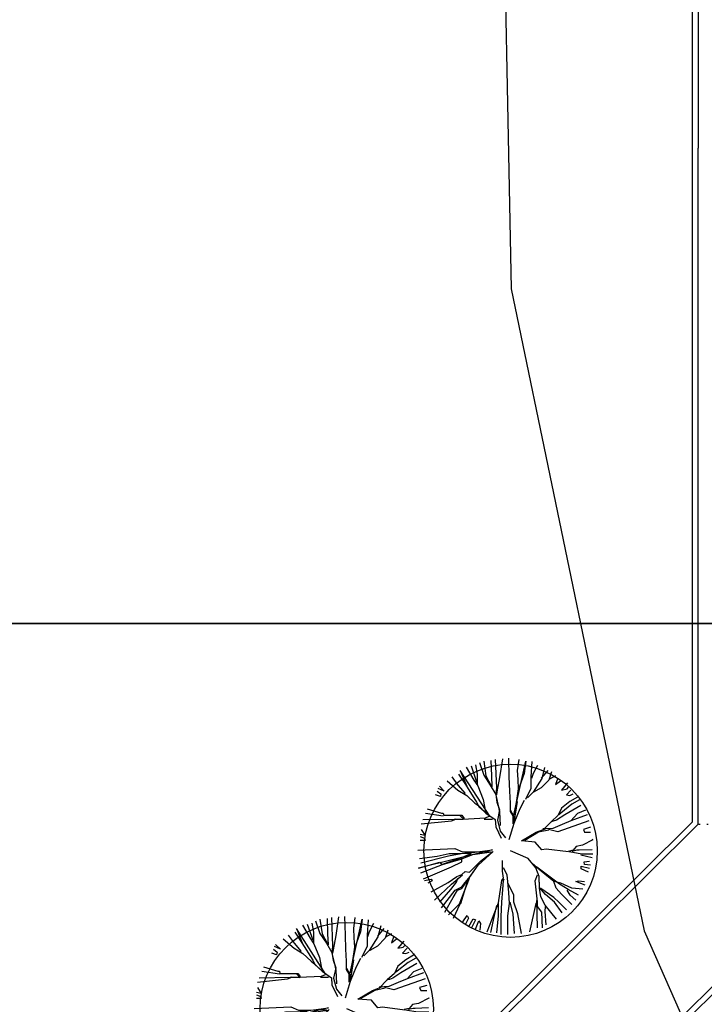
# Model space of a CAD drawing. Extents: x 4743276 to 9726129, y -4307434 to -1665362.
# Tile 83 of 121: x 4841362 to 4847372, y -1809586 to -1800934. Entities that reach past the tile are written whole.
import ezdxf

# ---------------------------------------------------------------- set-up
doc = ezdxf.new("R2010")
doc.units = 0
doc.header["$MEASUREMENT"] = 0
doc.linetypes.add('ACAD_ISO07W100', pattern=[3.5, 0.5, -3])
doc.layers.get('0').update_dxf_attribs({"linetype": 'CONTINUOUS'})
doc.layers.get('Defpoints').update_dxf_attribs({"color": 61, "linetype": 'CONTINUOUS'})
for name, color, linetype in [('-_48_-', 76, 'CONTINUOUS'), ('siete', 6, 'CONTINUOUS'), ('TENKÁ', 7, 'CONTINUOUS'), ('Výšky', 64, 'CONTINUOUS'), ('ZARIADOVACIE', 144, 'CONTINUOUS')]:
    doc.layers.add(name, color=color, linetype=linetype)
doc.styles.add('Style-Arial', font='arial.ttf')
doc.dimstyles.new('STANDARD 200', dxfattribs={"dimtxt": 600, "dimasz": 700, "dimexe": 10, "dimexo": 200, "dimgap": 100, "dimtad": 1, "dimdsep": 46, "dimlunit": 6, "dimtxsty": 'Style-Arial', "dimblk": 'ARCHTICK', "dimblk1": 'OBLIQUE', "dimblk2": 'ARCHTICK', "dimcen": 2.5, "dimse1": 1, "dimse2": 1, "dimadec": 0, "dimazin": 0, "dimtfac": 1, "dimtmove": 1, "dimatfit": 3, "dimldrblk": 'OBLIQUE', "dimfxl": 1, "dimtolj": 1, "dimtzin": 0, "dimarcsym": 0})

# ---------------------------------------------------------------- blocks, each defined once
blk = doc.blocks.new('St6a')
at = {"linetype": 'Continuous'}
for p, q in [((28, 1947), (40, 1538)), ((-898, 1755), (-729, 1466)), ((-790, 1778), (-669, 1430)), ((-693, 1802), (-657, 1598)), ((-609, 1851), (-513, 1574)), ((-513, 1887), (-465, 1562)), ((-357, 1899), (-345, 1562)), ((-260, 1923), (-236, 1297)), ((-104, 1935), (-164, 1526)), ((148, 708), (413, 1887)), ((257, 1923), (221, 1682)), ((413, 1887), (377, 1610)), ((545, 1875), (521, 1538)), ((666, 1790), (569, 1610)), ((822, 1742), (762, 1502)), ((-1211, 1538), (-1078, 1358)), ((-1066, 1598), (-910, 1370)), ((-381, 672), (-1030, 1682)), ((-1030, 1682), (-886, 1333)), ((-657, 1598), (-657, 1370)), ((-513, 1574), (-369, 1358)), ((-465, 1562), (-357, 1358)), ((-345, 1562), (-333, 1321)), ((-164, 1526), (-224, 1213)), ((40, 1538), (52, 1225)), ((221, 1682), (233, 1478)), ((377, 1610), (245, 1249)), ((521, 1538), (521, 1285)), ((569, 1610), (533, 1502)), ((894, 1682), (750, 1514)), ((978, 1646), (918, 1466)), ((1062, 1562), (930, 1490)), ((-1487, 1333), (-1379, 1225)), ((-1319, 1454), (-1078, 1249)), ((-1078, 1358), (-922, 1177)), ((-910, 1370), (-669, 985)), ((-729, 1466), (-645, 1345)), ((-645, 1345), (-525, 1045)), ((-369, 1358), (-248, 1153)), ((233, 1478), (245, 1273)), ((762, 1502), (569, 1201)), ((918, 1466), (750, 1297)), ((1110, 1514), (1062, 1370)), ((1062, 1370), (1171, 1454)), ((1327, 1406), (1195, 1249)), ((1315, 1273), (1351, 1309)), ((-1463, 1105), (-1571, 1141)), ((-1535, 1225), (-1451, 1165)), ((-1379, 1225), (-1511, 1285)), ((-1451, 1165), (-1463, 1105)), ((-1078, 1249), (-886, 1129)), ((-886, 1129), (-705, 961)), ((-236, 1297), (-248, 1141)), ((-248, 1153), (-224, 985)), ((-248, 1141), (-200, 937)), ((-224, 1213), (-236, 1141)), ((52, 1225), (64, 961)), ((245, 1273), (209, 1021)), ((521, 1285), (401, 1045)), ((569, 1201), (449, 1081)), ((750, 1297), (581, 1201)), ((1195, 1249), (1315, 1273)), ((1399, 1249), (1303, 1141)), ((1303, 1141), (1375, 1129)), ((1375, 1129), (1447, 1165)), ((1543, 1093), (1375, 997)), ((-705, 961), (-621, 901)), ((-669, 985), (-621, 889)), ((-621, 901), (-465, 744)), ((-621, 889), (-381, 672)), ((-525, 1045), (-465, 732)), ((-224, 985), (-164, 816)), ((-200, 937), (-164, 768)), ((64, 961), (64, 780)), ((209, 1021), (148, 708)), ((221, 997), (148, 540)), ((377, 1021), (281, 840)), ((1423, 937), (1183, 744)), ((1375, 997), (1195, 852)), ((1616, 913), (1267, 708)), ((1592, 1033), (1423, 937)), ((-1788, 744), (-1403, 684)), ((-1752, 840), (-1439, 744)), ((-1439, 744), (-1403, 744)), ((-1403, 744), (-1391, 696)), ((-1391, 696), (-994, 696)), ((-946, 600), (-1030, 684)), ((-994, 696), (-946, 624)), ((-477, 636), (-393, 672)), ((-465, 744), (-260, 600)), ((-164, 816), (-212, 588)), ((-164, 768), (-152, 468)), ((64, 780), (124, 684)), ((148, 672), (76, 804)), ((124, 684), (124, 504)), ((281, 840), (148, 516)), ((148, 540), (148, 672)), ((1123, 696), (966, 552)), ((1267, 708), (1086, 588)), ((1195, 852), (1123, 696)), ((1183, 744), (1135, 708)), ((1543, 732), (1399, 576)), ((1760, 708), (1399, 576)), ((1724, 804), (1543, 732)), ((-1884, 504), (-1223, 576)), ((-1848, 600), (-1162, 612)), ((-1223, 576), (-1126, 612)), ((-1162, 612), (-970, 612)), ((-1126, 612), (-1162, 600)), ((-970, 612), (-477, 636)), ((-501, 612), (-321, 612)), ((-260, 600), (-248, 444)), ((-248, 444), (-128, 191)), ((-212, 588), (-152, 347)), ((148, 516), (40, 155)), ((966, 552), (786, 371)), ((1014, 564), (978, 552)), ((1207, 492), (1002, 407)), ((1086, 588), (1014, 564)), ((1796, 576), (1110, 335)), ((1399, 576), (1207, 492)), ((-1800, 251), (-1908, 275)), ((-1908, 227), (-1812, 191)), ((-1884, 383), (-1800, 251)), ((-152, 347), (-32, 203)), ((317, 131), (641, 323)), ((690, 323), (389, 143)), ((641, 323), (858, 407)), ((918, 371), (690, 323)), ((1002, 407), (786, 395)), ((1110, 335), (906, 383)), ((1832, 432), (1676, 383)), ((1676, 383), (1700, 323)), ((1700, 323), (1832, 323)), ((-1800, 143), (-1908, 143)), ((-1812, 191), (-1800, 143)), ((617, 107), (317, 131)), ((762, -62), (617, 107)), ((1519, 11), (1447, -74)), ((1652, 35), (1519, 11)), ((1880, 155), (1652, 35)), ((1868, 167), (1880, 155)), ((-1956, -74), (-1150, -37)), ((-321, -62), (-1944, -470)), ((-1920, -254), (-1535, -206)), ((-1896, -350), (-1283, -194)), ((-1535, -206), (-1271, -146)), ((-1283, -194), (-1006, -146)), ((-1271, -146), (-1018, -146)), ((-1150, -37), (-982, -110)), ((-1018, -146), (-790, -134)), ((-1018, -242), (-790, -146)), ((-1018, -266), (-754, -170)), ((-1006, -146), (-766, -122)), ((-982, -110), (-790, -110)), ((-790, -110), (-369, -98)), ((-766, -122), (-321, -62)), ((-754, -170), (-345, -110)), ((-633, -398), (-309, -98)), ((-585, -314), (-321, -110)), ((461, -254), (76, -86)), ((858, -50), (762, -62)), ((1351, -110), (858, -50)), ((1447, -74), (1339, -98)), ((1640, -158), (1363, -110)), ((1531, -74), (1423, -98)), ((1579, -74), (1531, -74)), ((1868, -62), (1579, -74)), ((1868, -242), (1616, -182)), ((1880, -158), (1640, -158)), ((-1944, -470), (-1475, -338)), ((-1896, -567), (-1415, -386)), ((-1475, -338), (-1439, -386)), ((-1439, -386), (-1018, -242)), ((-1415, -386), (-1018, -266)), ((-1223, -434), (-994, -326)), ((-994, -326), (-994, -242)), ((-994, -915), (-633, -398)), ((-826, -555), (-585, -314)), ((-104, -531), (-104, -302)), ((629, -458), (461, -254)), ((750, -531), (557, -374)), ((1628, -422), (1808, -470)), ((1628, -482), (1628, -422)), ((1688, -326), (1808, -314)), ((1700, -386), (1688, -326)), ((1832, -398), (1700, -386)), ((-1836, -699), (-1223, -434)), ((-1223, -819), (-982, -615)), ((-1102, -651), (-994, -603)), ((-994, -603), (-922, -543)), ((-922, -543), (-826, -555)), ((-814, -651), (-693, -482)), ((-80, -687), (-104, -531)), ((4, -615), (-80, -458)), ((40, -1000), (4, -615)), ((617, -747), (666, -615)), ((702, -651), (629, -458)), ((1002, -711), (653, -446)), ((1026, -759), (750, -531)), ((1784, -555), (1628, -482)), ((-1812, -735), (-1668, -711)), ((-1644, -747), (-1740, -795)), ((-1668, -711), (-1644, -747)), ((-1668, -988), (-1295, -783)), ((-1595, -1168), (-1223, -819)), ((-1295, -783), (-1102, -651)), ((-1235, -939), (-1114, -771)), ((-1114, -771), (-1078, -687)), ((-1042, -1252), (-826, -687)), ((-1018, -1240), (-862, -735)), ((-994, -879), (-922, -783)), ((-922, -783), (-814, -651)), ((-188, -1228), (-116, -735)), ((-116, -735), (-80, -687)), ((-92, -939), (-80, -735)), ((-80, -735), (-68, -699)), ((40, -831), (16, -795)), ((148, -1060), (40, -831)), ((666, -1204), (617, -747)), ((714, -903), (702, -651)), ((714, -891), (702, -651)), ((1147, -819), (1002, -711)), ((1074, -903), (1026, -759)), ((1183, -795), (1038, -759)), ((1339, -939), (1147, -819)), ((1423, -903), (1183, -795)), ((1507, -759), (1568, -747)), ((1712, -843), (1507, -759)), ((1568, -747), (1700, -759)), ((-1475, -1216), (-1235, -939)), ((-1439, -1336), (-1138, -951)), ((-1187, -1108), (-1090, -951)), ((-1138, -951), (-994, -879)), ((-1090, -951), (-994, -915)), ((-116, -1216), (-92, -939)), ((52, -1240), (40, -1000)), ((148, -1216), (148, -1060)), ((846, -1048), (714, -891)), ((738, -1096), (714, -903)), ((1026, -1108), (738, -915)), ((1038, -1216), (846, -1048)), ((1195, -1036), (1074, -903)), ((1423, -1264), (1195, -1036)), ((1387, -1060), (1315, -951)), ((1568, -1060), (1339, -939)), ((1507, -1168), (1387, -1060)), ((1664, -927), (1423, -903)), ((-1367, -1433), (-1187, -1108)), ((-1283, -1493), (-1042, -1252)), ((-1175, -1565), (-1030, -1252)), ((-1030, -1252), (-1006, -1228)), ((-285, -1469), (-188, -1228)), ((-273, -1505), (-224, -1288)), ((-188, -1517), (-188, -1228)), ((-128, -1529), (-116, -1216)), ((16, -1517), (52, -1240)), ((136, -1469), (64, -1216)), ((233, -1469), (148, -1216)), ((497, -1865), (641, -1240)), ((641, -1240), (666, -1204)), ((666, -1781), (653, -1180)), ((666, -1312), (666, -1192)), ((834, -1276), (738, -1096)), ((1086, -1589), (834, -1276)), ((1135, -1216), (1026, -1108)), ((1207, -1445), (1038, -1216)), ((1303, -1384), (1135, -1216)), ((-970, -1649), (-874, -1505)), ((-874, -1505), (-850, -1565)), ((-441, -1865), (-285, -1469)), ((-357, -1877), (-273, -1505)), ((160, -1902), (136, -1469)), ((317, -1902), (233, -1469)), ((762, -1433), (666, -1312)), ((774, -1781), (762, -1433)), ((834, -1420), (846, -1312)), ((858, -1709), (834, -1420)), ((-850, -1565), (-910, -1697)), ((-838, -1745), (-742, -1577)), ((-693, -1601), (-778, -1781)), ((-742, -1577), (-693, -1601)), ((-693, -1805), (-621, -1625)), ((-621, -1625), (-585, -1685)), ((-585, -1685), (-597, -1829)), ((-224, -1889), (-188, -1517)), ((-128, -1926), (-128, -1529)), ((16, -1926), (16, -1517))]:
    blk.add_line(p, q, dxfattribs=at)
blk = doc.blocks.new('_ArchTick')
at = {"color": 0, "linetype": 'ByBlock', "const_width": 0.15}
blk.add_lwpolyline([(-0.5, -0.5), (0.5, 0.5)], dxfattribs=at)
blk = doc.blocks.new('*D41314')
at = {"layer": 'Defpoints', "color": 0}
for p in [(4835323.8, -1805800.5), (4868313.8, -1805800.5), (4835323.8, -1811458.5)]:
    blk.add_point(p, dxfattribs=at)
at = {"layer": 'ZARIADOVACIE', "color": 0, "lineweight": -2}
blk.add_line((4868313.8, -1811458.5), (4835323.8, -1811458.5), dxfattribs=at)
at = {"layer": 'ZARIADOVACIE', "color": 0, "linetype": 'ByBlock', "lineweight": -2, "xscale": 700, "yscale": 700, "zscale": 700, "rotation": 180}
blk.add_blockref('_ArchTick', (4835323.8, -1811458.5), dxfattribs=at)
at = {"layer": 'ZARIADOVACIE', "color": 0, "linetype": 'ByBlock', "lineweight": -2, "xscale": 700, "yscale": 700, "zscale": 700}
blk.add_blockref('_ArchTick', (4868313.8, -1811458.5), dxfattribs=at)
at = {"layer": 'ZARIADOVACIE', "color": 0, "insert": (4851818.8, -1811052), "char_height": 600, "attachment_point": 5, "style": 'Style-Arial'}
blk.add_mtext('\\A1;32ﾠ990', dxfattribs=at)
blk = doc.blocks.new('_OBLIQUE')
at = {"color": 0, "linetype": 'ByBlock'}
blk.add_line((-0.5, -0.5), (0.5, 0.5), dxfattribs=at)

msp = doc.modelspace()

# ---------------------------------------------------------------- linework, layer by layer
at = {"layer": 'Defpoints', "color": 2}
for centre in [(4845671.381, -1808236.922), (4844232.976, -1809626.522)]:
    msp.add_circle(centre, 760.997, dxfattribs=at)
at = {"layer": 'siete', "color": 55, "lineweight": 35, "ltscale": 0.8}
msp.add_line((4835323.799, -1806240.548), (4855766.894, -1806240.548), dxfattribs=at)
at = {"layer": 'TENKÁ'}
for p, q in [((4847268.799, -1807981.043), (4847268.799, -1800654.553)), ((4847318.799, -1800633.75), (4847318.799, -1802062.155)), ((4847318.799, -1808005.548), (4847318.799, -1802062.155)), ((4836239.864, -1818940.548), (4847268.799, -1807981.043)), ((4836260.482, -1818990.548), (4847318.799, -1808001.847)), ((4841383.799, -1815450.23), (4848875.644, -1808005.548)), ((4841433.799, -1815471.034), (4848896.262, -1808055.548))]:
    msp.add_line(p, q, dxfattribs=at)
at = {"layer": 'TENKÁ', "linetype": 'ACAD_ISO07W100', "ltscale": 20}
msp.add_line((4848875.644, -1808005.548), (4847318.799, -1808005.548), dxfattribs=at)
at = {"layer": 'Výšky', "color": 30, "linetype": 'Continuous', "flags": 128}
msp.add_lwpolyline([(4893855.72, -1768754.03), (4893565.372, -1769053.943), (4893142.563, -1769691.512), (4892504.412, -1772145.141), (4891504.748, -1777697.355), (4890441.256, -1781512.988), (4887942.445, -1786304.909), (4886732.809, -1786937.667), (4884369.334, -1786695.922), (4880350.814, -1784900.647), (4878312.705, -1783639.31), (4874143.089, -1782077.717), (4870049.86, -1782135.73), (4863192.893, -1783714.226), (4857681.624, -1784374.193), (4853050.256, -1784958.21), (4851014.33, -1785704.965), (4847763.86, -1788705.791), (4846844.206, -1790593.203), (4845591.525, -1799007.045), (4845677.437, -1803297.755), (4846844.808, -1808940.184), (4848350.654, -1812358.676)], dxfattribs=at)

# ---------------------------------------------------------------- block references
at = {"layer": '-_48_-', "xscale": 0.4, "yscale": 0.4, "zscale": 0.4}
for p in [(4845640.88, -1808202.671), (4844202.475, -1809592.271)]:
    msp.add_blockref('St6a', p, dxfattribs=at)

# ---------------------------------------------------------------- dimensions: what is measured, and where the dimension line sits
at = {"layer": 'ZARIADOVACIE', "color": 7}
dim = msp.add_linear_dim(base=(4835323.799, -1811458.5), p1=(4868313.799, -1805800.548), p2=(4835323.799, -1805800.548), dimstyle='STANDARD 200', override={"dimtxsty": 'Style-Arial', "dimldrblk": 'OBLIQUE'}, dxfattribs=at)
dim.commit()
dim.dimension.update_dxf_attribs({"geometry": '*D41314', "text_midpoint": (4851818.799, -1811051.952)})

doc.saveas('drawing.dxf')
